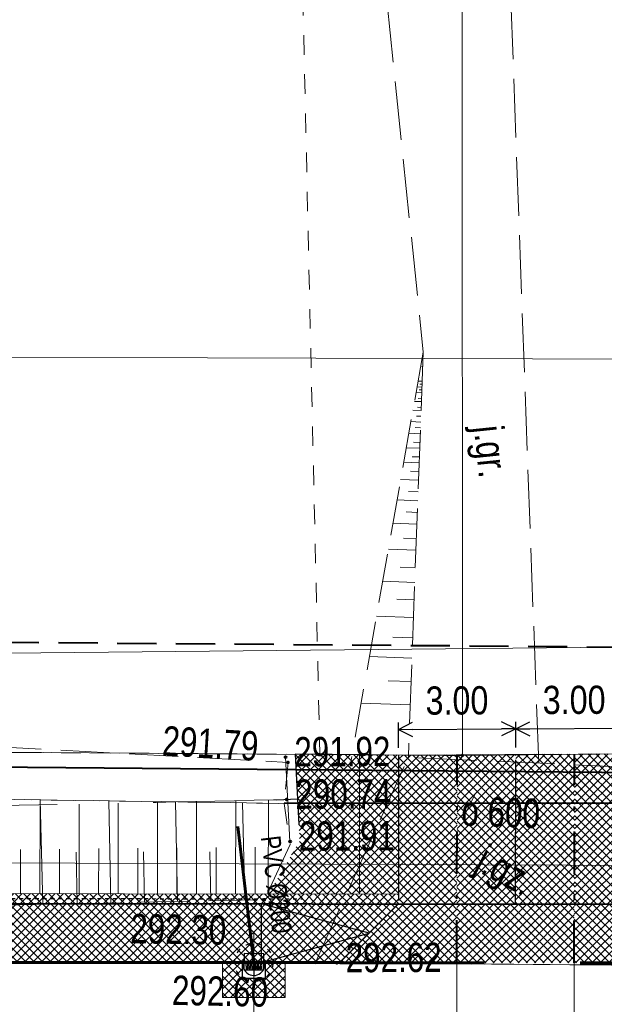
# Model space of a CAD drawing. Header units: metres. Extents: x 7437495 to 7437812, y 5556446 to 5556827.
# Tile 16 of 38: x 7437623 to 7437638, y 5556667 to 5556693. Entities that reach past the tile are written whole.
import ezdxf

# ---------------------------------------------------------------- set-up
doc = ezdxf.new("R2010")
doc.units = ezdxf.units.M
doc.header["$MEASUREMENT"] = 0
for name, pattern in [('0.5_0.5', [1.5, 0.5, -0.5, 0.5]), ('ACAD_ISO03W100', [30, 12, -18]), ('BUBZ01-500', [1.75, 1.25, -0.5]), ('DGN Style 2', [6.14715, 3.68829, -2.45886]), ('DGN Style 3', [8.60601, 6.14715, -2.45886]), ('DGN Style 4', [2.170859, 1.084752, -0.542376, 0.001356, -0.542376]), ('EGBU01-500', [1, 0.5, -0.5]), ('KTCR02-500', [1.5, 1, -0.5]), ('KTJZ01-500', [2, 1.5, -0.5])]:
    doc.linetypes.add(name, pattern=pattern)
doc.layers.get('0').update_dxf_attribs({"color": 250, "lineweight": 5})
for name, color, linetype, lineweight in [('!!_robocza', 2, 'Continuous', 30), ('203-Punkt załamania granicy działki nie stabilizowany', 7, 'Continuous', 5), ('BUBZ01', 250, 'Continuous', 5), ('BUBZ01_1', 250, 'Continuous', 5), ('BUIB02_01', 250, 'Continuous', 5), ('BUIB05_01', 250, 'Continuous', 5), ('D_balustrada', 7, '0.5_0.5', 30), ('D_kilometraz', 7, 'Continuous', 13), ('D_krawedz swobodna jezdni', 7, 'DGN Style 2', 30), ('D_kraweznik', 7, 'Continuous', 70), ('D_kraweznik obnizony', 7, 'DGN Style 2', 70), ('D_obrzeze', 7, 'Continuous', 40), ('D_odwodnienie liniowe_wpust', 36, 'Continuous', 25), ('D_opisy', 7, 'Continuous', 13), ('D_osie', 1, 'DGN Style 4', 40), ('D_plantowanie', 102, 'DGN Style 2', 30), ('D_pobocze', 7, 'Continuous', 13), ('D_rampa', 7, 'DGN Style 2', 30), ('D_skarpa', 7, 'DGN Style 3', 20), ('D_skarpa-symbol', 7, 'Continuous', 20), ('D_wymiary', 7, 'Continuous', 13), ('D_zakres', 7, 'DGN Style 2', 13), ('DS_chodniki', 4, 'Continuous', 0), ('DS_nawierzchnia bitumiczna odtworzenie', 252, 'Continuous', 0), ('DS_pobocze', 1, 'Continuous', 0), ('DS_zjazdy kostka', 30, 'Continuous', 0), ('DS_zjazdy kruszywo', 2, 'Continuous', 0), ('EGBD03', 250, 'Continuous', 5), ('EGBP04_03', 250, 'Continuous', 5), ('EGBU01', 250, 'Continuous', 5), ('IS-Kratka', 40, 'Continuous', 30), ('IS-Studzienki', 80, 'Continuous', 30), ('KTJZ01', 250, 'Continuous', 5), ('MPZP', 250, 'Continuous', 5), ('punkt wysokościowy sztuczny', 7, 'Continuous', 5), ('RTPW01', 250, 'Continuous', 5), ('RTPW02', 250, 'Continuous', 5), ('rzedne dla projektanta', 250, 'Continuous', 5), ('SUPE_01', 250, 'Continuous', 5), ('SUPG_01', 250, 'Continuous', 5), ('SUPT_01', 250, 'Continuous', 5), ('Warstwa 14', 250, 'Continuous', 5), ('Warstwa1Kanalizacja deszczowa', 30, 'Continuous', 60)]:
    doc.layers.add(name, color=color, linetype=linetype, lineweight=lineweight)
doc.layers.add('DS_niwelowanie', color=7, linetype='Continuous', lineweight=0, true_color=0x009c00)
doc.styles.add('ROMANS', font='arial.ttf', dxfattribs={"width": 0.8})
doc.styles.get("Standard").update_dxf_attribs({"font": 'txt.shx', "width": 0.75})
doc.styles.add('Style-Arial Narrow', font='ARIALN.TTF')
doc.dimstyles.new('1-500', dxfattribs={"dimscale": 10, "dimtxt": 0.2, "dimasz": 0.07, "dimexe": 0, "dimexo": 0, "dimgap": 0.05, "dimtad": 1, "dimdec": 1, "dimzin": 0, "dimtxsty": 'ROMANS', "dimblk": 'ARCHTICK', "dimcen": 0.1, "dimclrt": 256, "dimadec": 0, "dimazin": 0, "dimtfac": 0.666667, "dimtdec": 1, "dimtofl": 0, "dimtmove": 1, "dimatfit": 2, "dimfxl": 0, "dimtolj": 1, "dimtzin": 0, "dimarcsym": 0})

# ---------------------------------------------------------------- blocks, each defined once
blk = doc.blocks.new('203')
at = {"layer": '203-Punkt załamania granicy działki nie stabilizowany', "linetype": 'Continuous', "lineweight": 13}
h = blk.add_hatch(color=96, dxfattribs=at)
edge = h.paths.add_edge_path()
edge.add_arc((0, 0), 0.45, 0, 360)
blk = doc.blocks.new('PW02')
at = {"layer": 'punkt wysokościowy sztuczny', "linetype": 'Continuous', "lineweight": 13}
h = blk.add_hatch(color=0, dxfattribs=at)
edge = h.paths.add_edge_path()
edge.add_arc((0, 0), 0.45, 0, 360)
blk = doc.blocks.new('TerminatorOpen')
at = {"color": 0, "linetype": 'ByBlock', "lineweight": -2}
for q in [(-1, 0.5), (-1, 0), (-1, -0.5)]:
    blk.add_line((0, 0), q, dxfattribs=at)
blk = doc.blocks.new('*D65')
at = {"layer": 'D_wymiary', "color": 0, "lineweight": -2, "transparency": 16777216}
for p, q in [((7437632.447, 5556673.949), (7437632.444, 5556674.604)), ((7437635.442, 5556673.964), (7437635.439, 5556674.619)), ((7437632.805, 5556674.425), (7437635.08, 5556674.437))]:
    blk.add_line(p, q, dxfattribs=at)
at = {"layer": 'Defpoints', "color": 0, "transparency": 16777216}
for p in [(7437635.44, 5556674.439), (7437632.448, 5556673.769), (7437635.443, 5556673.784)]:
    blk.add_point(p, dxfattribs=at)
at = {"layer": 'D_wymiary', "color": 0, "lineweight": -2, "transparency": 16777216, "xscale": 0.36, "yscale": 0.36, "zscale": 0.36}
for p, rotation in [((7437632.445, 5556674.424), 180.2906620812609), ((7437635.44, 5556674.439), 0.2906620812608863)]:
    blk.add_blockref('TerminatorOpen', p, dxfattribs=dict(at, rotation=rotation))
at = {"layer": 'D_wymiary', "transparency": 16777216, "insert": (7437633.939, 5556675.159), "char_height": 0.72, "attachment_point": 5, "rotation": 0.2907, "style": 'Style-Arial Narrow'}
blk.add_mtext('3.00', dxfattribs=at)
blk = doc.blocks.new('*D66')
at = {"layer": 'D_wymiary', "color": 0, "lineweight": -2, "transparency": 16777216}
for p, q in [((7437635.442, 5556673.964), (7437635.439, 5556674.619)), ((7437638.437, 5556673.983), (7437638.434, 5556674.634)), ((7437635.8, 5556674.441), (7437638.074, 5556674.452))]:
    blk.add_line(p, q, dxfattribs=at)
at = {"layer": 'Defpoints', "color": 0, "transparency": 16777216}
for p in [(7437638.434, 5556674.454), (7437635.443, 5556673.784), (7437638.438, 5556673.803)]:
    blk.add_point(p, dxfattribs=at)
at = {"layer": 'D_wymiary', "color": 0, "lineweight": -2, "transparency": 16777216, "xscale": 0.36, "yscale": 0.36, "zscale": 0.36}
for p, rotation in [((7437635.44, 5556674.439), 180.2906620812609), ((7437638.434, 5556674.454), 0.2906620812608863)]:
    blk.add_blockref('TerminatorOpen', p, dxfattribs=dict(at, rotation=rotation))
at = {"layer": 'D_wymiary', "transparency": 16777216, "insert": (7437636.933, 5556675.174), "char_height": 0.72, "attachment_point": 5, "rotation": 0.2907, "style": 'Style-Arial Narrow'}
blk.add_mtext('3.00', dxfattribs=at)

msp = doc.modelspace()

# ---------------------------------------------------------------- hatches: boundary and pattern name
at = {"layer": 'DS_chodniki', "lineweight": 0}
h = msp.add_hatch(dxfattribs=at)
h.set_pattern_fill('CROSSHATCH', color=256, angle=-28.4667, style=0, pattern_type=2)
h.set_pattern_definition([(45, (7437606.68072, 5556669.45019), (-0.106066, 0.106066), []), (315, (7437606.68072, 5556669.45019), (0.106066, 0.106066), [])])
h.paths.add_polyline_path([(7437597.409, 5556670.009, -0.023893), (7437564.161, 5556671.642), (7437562.412, 5556671.812, -0.394504), (7437556.543, 5556678.47), (7437556.585, 5556679.903), (7437555.086, 5556679.946), (7437555.044, 5556678.514, 0.394504), (7437562.267, 5556670.319), (7437564.016, 5556670.149, 0.021064), (7437593.449, 5556668.537), (7437593.449, 5556668.537), (7437593.748, 5556668.533, 0.002613), (7437597.407, 5556668.509), (7437630.942, 5556668.466), (7437632.444, 5556669.965)])
at = {"layer": 'DS_nawierzchnia bitumiczna odtworzenie', "lineweight": 0}
h = msp.add_hatch(dxfattribs=at)
h.set_pattern_fill('CROSSHATCH', color=256, angle=-28.4667, style=0, pattern_type=2)
h.set_pattern_definition([(45, (7437628.6396, 5556667.63687), (-0.106066, 0.106066), []), (315, (7437628.6396, 5556667.63687), (0.106066, 0.106066), [])])
h.paths.add_polyline_path([(7437629.548, 5556668.468), (7437629.048, 5556668.469), (7437629.048, 5556668.069), (7437628.448, 5556668.07), (7437628.448, 5556668.47), (7437627.948, 5556668.47), (7437627.947, 5556667.57), (7437629.547, 5556667.568)])
at = {"layer": 'DS_niwelowanie', "lineweight": 0}
h = msp.add_hatch(dxfattribs=at)
h.set_pattern_fill('CROSSHATCH', color=256, angle=-28.4667, style=0, pattern_type=2)
h.set_pattern_definition([(45, (7437630.7235, 5556671.80678), (-0.106066, 0.106066), []), (315, (7437630.7235, 5556671.80678), (0.106066, 0.106066), [])])
h.paths.add_polyline_path([(7437631.448, 5556673.776), (7437629.805, 5556673.787), (7437629.922, 5556671.573), (7437629.118, 5556670.219), (7437631.444, 5556670.216)])
at = {"layer": 'DS_pobocze', "lineweight": 0}
h = msp.add_hatch(dxfattribs=at)
h.set_pattern_fill('CROSSHATCH', color=256, angle=-28.4667, style=0, pattern_type=2)
h.set_pattern_definition([(45, (7437559.20415, 5556673.6376), (-0.10606602, 0.10606602), []), (315, (7437559.20415, 5556673.6376), (0.10606602, 0.10606602), [])])
h.paths.add_polyline_path([(7437597.409, 5556670.259, -0.023893), (7437564.185, 5556671.891), (7437562.436, 5556672.06, -0.394504), (7437556.793, 5556678.463), (7437556.835, 5556679.896), (7437556.585, 5556679.903), (7437556.543, 5556678.47, 0.394504), (7437562.412, 5556671.812), (7437564.161, 5556671.642, 0.023893), (7437597.409, 5556670.009), (7437632.444, 5556669.965), (7437632.444, 5556670.215)])
h = msp.add_hatch(dxfattribs=at)
h.set_pattern_fill('CROSSHATCH', color=256, angle=-28.4667, style=0, pattern_type=2)
h.set_pattern_definition([(45, (7437631.72363, 5556671.17407), (-0.106066, 0.106066), []), (315, (7437631.72363, 5556671.17407), (0.106066, 0.106066), [])])
h.paths.add_polyline_path([(7437631.698, 5556673.774), (7437631.448, 5556673.776), (7437631.444, 5556670.216), (7437632.444, 5556670.215), (7437632.448, 5556673.769)])
at = {"layer": 'DS_zjazdy kostka', "lineweight": 0}
h = msp.add_hatch(dxfattribs=at)
h.set_pattern_fill('CROSSHATCH', color=256, angle=-28.4667, style=0, pattern_type=2)
h.set_pattern_definition([(45, (7437632.97887, 5556668.87431), (-0.106066, 0.106066), []), (315, (7437632.97887, 5556668.87431), (0.106066, 0.106066), [])])
h.paths.add_polyline_path([(7437632.444, 5556669.965), (7437630.942, 5556668.466), (7437633.936, 5556668.463), (7437633.938, 5556669.963)])
h = msp.add_hatch(dxfattribs=at)
h.set_pattern_fill('CROSSHATCH', color=256, angle=-28.4667, style=0, pattern_type=2)
h.set_pattern_definition([(45, (7437636.25552, 5556668.79276), (-0.106066, 0.106066), []), (315, (7437636.25552, 5556668.79276), (0.106066, 0.106066), [])])
h.paths.add_polyline_path([(7437633.936, 5556668.463), (7437636.936, 5556668.459), (7437636.938, 5556669.959), (7437633.938, 5556669.963)])
h = msp.add_hatch(dxfattribs=at)
h.set_pattern_fill('CROSSHATCH', color=256, angle=-28.4667, style=0, pattern_type=2)
h.set_pattern_definition([(45, (7437637.9346, 5556668.58073), (-0.106066, 0.106066), []), (315, (7437637.9346, 5556668.58073), (0.106066, 0.106066), [])])
h.paths.add_polyline_path([(7437636.936, 5556668.459), (7437639.931, 5556668.455), (7437638.433, 5556669.957), (7437636.938, 5556669.959)])
at = {"layer": 'DS_zjazdy kruszywo', "lineweight": 0}
h = msp.add_hatch(dxfattribs=at)
h.set_pattern_fill('CROSSHATCH', color=256, angle=-28.4667, style=0, pattern_type=2)
h.set_pattern_definition([(45, (7437633.10356, 5556671.56213), (-0.106066, 0.106066), []), (315, (7437633.10356, 5556671.56213), (0.106066, 0.106066), [])])
h.paths.add_polyline_path([(7437633.943, 5556673.775), (7437632.698, 5556673.767), (7437632.448, 5556673.769), (7437632.444, 5556670.215), (7437632.444, 5556669.965), (7437633.938, 5556669.963)])
h = msp.add_hatch(dxfattribs=at)
h.set_pattern_fill('CROSSHATCH', color=256, angle=-28.4667, style=0, pattern_type=2)
h.set_pattern_definition([(45, (7437634.66853, 5556671.56213), (-0.106066, 0.106066), []), (315, (7437634.66853, 5556671.56213), (0.106066, 0.106066), [])])
h.paths.add_polyline_path([(7437633.938, 5556669.963), (7437635.438, 5556669.961), (7437635.443, 5556673.784), (7437633.943, 5556673.775)])
h = msp.add_hatch(dxfattribs=at)
h.set_pattern_fill('CROSSHATCH', color=256, angle=-28.4667, style=0, pattern_type=2)
h.set_pattern_definition([(45, (7437636.36391, 5556671.62737), (-0.106066, 0.106066), []), (315, (7437636.36391, 5556671.62737), (0.106066, 0.106066), [])])
h.paths.add_polyline_path([(7437636.943, 5556673.793), (7437635.443, 5556673.784), (7437635.438, 5556669.961), (7437636.938, 5556669.959)])
h = msp.add_hatch(dxfattribs=at)
h.set_pattern_fill('CROSSHATCH', color=256, angle=-28.4667, style=0, pattern_type=2)
h.set_pattern_definition([(45, (7437637.53764, 5556671.62737), (-0.106066, 0.106066), []), (315, (7437637.53764, 5556671.62737), (0.106066, 0.106066), [])])
h.paths.add_polyline_path([(7437638.188, 5556673.801), (7437636.943, 5556673.793), (7437636.938, 5556669.959), (7437638.433, 5556669.957), (7437638.433, 5556670.207), (7437638.438, 5556673.803)])

# ---------------------------------------------------------------- linework, layer by layer
at = {"layer": '!!_robocza'}
msp.add_line((7437629.337, 5556672.625), (7437629.865, 5556672.648), dxfattribs=at)
at = {"layer": 'BUBZ01', "color": 7, "linetype": 'BUBZ01-500', "lineweight": 13}
msp.add_line((7437633.077, 5556684.068), (7437631.214, 5556673.53), dxfattribs=at)
at = {"layer": 'BUBZ01', "color": 7, "linetype": 'BUBZ01-500', "lineweight": 13, "flags": 128}
msp.add_lwpolyline([(7437562.759, 5556677.612), (7437583.479, 5556674.892), (7437615.486, 5556674.339), (7437629.622, 5556673.579), (7437629.52, 5556672.531), (7437613.992, 5556672.76), (7437594.749, 5556673.081), (7437583.307, 5556673.881), (7437569.211, 5556674.381), (7437562.42, 5556675.593)], dxfattribs=at)
msp.add_lwpolyline([(7437557.294, 5556676.508), (7437569.211, 5556674.381), (7437583.307, 5556673.881), (7437594.749, 5556673.081), (7437613.992, 5556672.76), (7437629.52, 5556672.531), (7437629.678, 5556671.478), (7437629.018, 5556670.073), (7437611.407, 5556669.691), (7437586.497, 5556669.842), (7437561.736, 5556671.483), (7437556.919, 5556675.335), (7437557.294, 5556676.508)], close=True, dxfattribs=at)
at = {"layer": 'BUBZ01', "color": 7, "linetype": 'Continuous', "lineweight": 13, "flags": 128}
for points in [[(7437623.354, 5556669.948), (7437623.29, 5556672.621)], [(7437625.096, 5556669.993), (7437625.039, 5556672.594)], [(7437626.797, 5556670.026), (7437626.743, 5556672.569)], [(7437628.521, 5556670.058), (7437628.461, 5556672.548)], [(7437624.232, 5556669.972), (7437624.204, 5556671.284)], [(7437625.955, 5556670.004), (7437625.927, 5556671.294)], [(7437627.648, 5556670.042), (7437627.622, 5556671.296)]]:
    msp.add_lwpolyline(points, dxfattribs=at)
at = {"layer": 'BUBZ01_1', "color": 7, "linetype": 'Continuous', "lineweight": 13}
for p, q in [((7437633.038, 5556683.696), (7437633.064, 5556683.695)), ((7437632.946, 5556683.326), (7437633.05, 5556683.323)), ((7437632.894, 5556683.03), (7437633.039, 5556683.024)), ((7437632.92, 5556683.178), (7437633.044, 5556683.173)), ((7437632.974, 5556683.101), (7437633.042, 5556683.099)), ((7437632.99, 5556683.25), (7437633.047, 5556683.248)), ((7437632.854, 5556682.807), (7437633.031, 5556682.801)), ((7437632.951, 5556682.878), (7437633.033, 5556682.875)), ((7437632.815, 5556682.585), (7437633.023, 5556682.577)), ((7437632.927, 5556682.655), (7437633.025, 5556682.652)), ((7437632.763, 5556682.288), (7437633.012, 5556682.279)), ((7437632.903, 5556682.432), (7437633.017, 5556682.428)), ((7437632.871, 5556682.135), (7437633.006, 5556682.13)), ((7437632.71, 5556681.992), (7437633.001, 5556681.981)), ((7437632.832, 5556681.764), (7437632.992, 5556681.758)), ((7437632.645, 5556681.621), (7437632.987, 5556681.609)), ((7437632.579, 5556681.25), (7437632.973, 5556681.236)), ((7437632.792, 5556681.392), (7437632.979, 5556681.385)), ((7437632.752, 5556681.02), (7437632.965, 5556681.012)), ((7437632.5, 5556680.806), (7437632.957, 5556680.789)), ((7437632.697, 5556680.5), (7437632.946, 5556680.491)), ((7437632.409, 5556680.287), (7437632.938, 5556680.267)), ((7437632.641, 5556679.98), (7437632.927, 5556679.969)), ((7437632.304, 5556679.693), (7437632.916, 5556679.671)), ((7437632.57, 5556679.311), (7437632.902, 5556679.298)), ((7437632.186, 5556679.026), (7437632.891, 5556679)), ((7437632.491, 5556678.567), (7437632.874, 5556678.553)), ((7437632.042, 5556678.211), (7437632.861, 5556678.181)), ((7437632.404, 5556677.75), (7437632.844, 5556677.733)), ((7437631.884, 5556677.321), (7437632.828, 5556677.286)), ((7437632.301, 5556676.783), (7437632.809, 5556676.765)), ((7437631.701, 5556676.283), (7437632.789, 5556676.243)), ((7437632.182, 5556675.668), (7437632.768, 5556675.647)), ((7437631.491, 5556675.097), (7437632.746, 5556675.051))]:
    msp.add_line(p, q, dxfattribs=at)
at = {"layer": 'BUIB02_01', "color": 7, "linetype": 'Continuous', "lineweight": 13}
msp.add_line((7437629.672, 5556671.56), (7437629.559, 5556673.71), dxfattribs=at)
at = {"layer": 'BUIB02_01', "color": 212, "linetype": 'Continuous', "lineweight": 40, "flags": 128}
msp.add_lwpolyline([(7437506.272, 5556693.648), (7437524.305, 5556686.862), (7437540.614, 5556681.619), (7437547.906, 5556679.175), (7437565.328, 5556676.891), (7437579.243, 5556675.7), (7437619.044, 5556673.496), (7437677.716, 5556672.985), (7437676.927, 5556706.235)], dxfattribs=at)
at = {"layer": 'BUIB05_01', "color": 7, "linetype": 'Continuous', "lineweight": 40}
msp.add_line((7437639.468, 5556672.54), (7437629.52, 5556672.531), dxfattribs=at)
at = {"layer": 'D_balustrada', "ltscale": 0.1, "flags": 128}
msp.add_lwpolyline([(7437556.71, 5556679.899), (7437556.668, 5556678.467, 0.394504), (7437562.424, 5556671.936), (7437564.173, 5556671.766, 0.023893), (7437597.409, 5556670.134), (7437629.999, 5556670.093)], format="xyb", dxfattribs=at)
at = {"layer": 'D_kilometraz', "flags": 128}
msp.add_lwpolyline([(7437628.747, 5556667.469), (7437628.749, 5556669.219)], dxfattribs=at)
at = {"layer": 'D_krawedz swobodna jezdni'}
for p, q in [((7437632.448, 5556673.769), (7437632.444, 5556669.965)), ((7437632.698, 5556673.767), (7437638.188, 5556673.801)), ((7437635.438, 5556669.961), (7437635.443, 5556673.784)), ((7437630.942, 5556668.466), (7437632.444, 5556669.965))]:
    msp.add_line(p, q, dxfattribs=at)
at = {"layer": 'D_kraweznik'}
msp.add_line((7437597.407, 5556668.509), (7437630.942, 5556668.466), dxfattribs=at)
at = {"layer": 'D_kraweznik obnizony'}
msp.add_line((7437630.942, 5556668.466), (7437639.931, 5556668.455), dxfattribs=at)
at = {"layer": 'D_obrzeze'}
msp.add_line((7437597.409, 5556670.009), (7437646.436, 5556669.947), dxfattribs=at)
at = {"layer": 'D_odwodnienie liniowe_wpust', "flags": 128}
msp.add_lwpolyline([(7437628.448, 5556668.07), (7437629.048, 5556668.069), (7437629.048, 5556668.469), (7437628.448, 5556668.47), (7437628.448, 5556668.07)], close=True, dxfattribs=at)
at = {"layer": 'D_opisy', "color": 1}
msp.add_line((7437628.748, 5556668.469), (7437628.728, 5556652.569), dxfattribs=at)
at = {"layer": 'D_opisy'}
for p, q in [((7437633.936, 5556668.463), (7437633.914, 5556651.167)), ((7437636.936, 5556668.459), (7437636.914, 5556651.163))]:
    msp.add_line(p, q, dxfattribs=at)
at = {"layer": 'D_osie'}
for p, q in [((7437633.936, 5556668.463), (7437633.943, 5556673.786)), ((7437636.936, 5556668.459), (7437636.943, 5556673.793))]:
    msp.add_line(p, q, dxfattribs=at)
at = {"layer": 'D_plantowanie', "flags": 128}
msp.add_lwpolyline([(7437631.698, 5556673.774), (7437629.805, 5556673.787), (7437629.922, 5556671.573), (7437629.118, 5556670.219)], dxfattribs=at)
at = {"layer": 'D_pobocze', "flags": 128}
msp.add_lwpolyline([(7437556.793, 5556678.463, 0.394504), (7437562.436, 5556672.06), (7437564.185, 5556671.891, 0.023893), (7437597.409, 5556670.259), (7437632.444, 5556670.215)], format="xyb", dxfattribs=at)
msp.add_lwpolyline([(7437632.698, 5556673.767), (7437631.448, 5556673.776), (7437631.444, 5556670.216)], dxfattribs=at)
at = {"layer": 'D_rampa'}
for p, q in [((7437628.942, 5556668.469), (7437628.944, 5556669.969)), ((7437631.693, 5556669.216), (7437628.944, 5556669.969)), ((7437628.942, 5556668.469), (7437631.693, 5556669.216))]:
    msp.add_line(p, q, dxfattribs=at)
at = {"layer": 'D_skarpa', "flags": 128}
msp.add_lwpolyline([(7437557.573, 5556676.502), (7437558.014, 5556676.422), (7437558.599, 5556676.315), (7437559.087, 5556676.226), (7437559.501, 5556676.151), (7437559.86, 5556676.085), (7437560.177, 5556676.028), (7437560.461, 5556675.976), (7437560.718, 5556675.929), (7437560.954, 5556675.886), (7437561.174, 5556675.846), (7437561.379, 5556675.808), (7437561.574, 5556675.773), (7437561.76, 5556675.739), (7437561.94, 5556675.706), (7437562.114, 5556675.674), (7437562.285, 5556675.643), (7437562.454, 5556675.613), (7437562.621, 5556675.582), (7437562.818, 5556675.546), (7437563.311, 5556675.456), (7437563.805, 5556675.366), (7437564.298, 5556675.276), (7437564.788, 5556675.187), (7437565.274, 5556675.098), (7437565.761, 5556675.01), (7437566.248, 5556674.921), (7437566.735, 5556674.832), (7437567.222, 5556674.743), (7437567.709, 5556674.655), (7437568.196, 5556674.566), (7437568.684, 5556674.477), (7437569.171, 5556674.388), (7437569.664, 5556674.363), (7437570.157, 5556674.343), (7437570.651, 5556674.323), (7437571.144, 5556674.304), (7437571.637, 5556674.284), (7437572.13, 5556674.264), (7437572.623, 5556674.244), (7437573.116, 5556674.225), (7437573.609, 5556674.205), (7437574.102, 5556674.185), (7437574.595, 5556674.166), (7437575.087, 5556674.146), (7437575.58, 5556674.126), (7437576.073, 5556674.106), (7437576.566, 5556674.087), (7437577.058, 5556674.067), (7437577.551, 5556674.047), (7437578.044, 5556674.028), (7437578.536, 5556674.008), (7437579.029, 5556673.988), (7437579.521, 5556673.968), (7437580.014, 5556673.949), (7437580.506, 5556673.929), (7437580.999, 5556673.909), (7437581.491, 5556673.89), (7437581.984, 5556673.87), (7437582.476, 5556673.85), (7437582.969, 5556673.831), (7437583.461, 5556673.801), (7437583.953, 5556673.77), (7437584.445, 5556673.738), (7437584.937, 5556673.707), (7437585.429, 5556673.676), (7437585.921, 5556673.644), (7437586.413, 5556673.613), (7437586.906, 5556673.581), (7437587.398, 5556673.55), (7437587.89, 5556673.519), (7437588.383, 5556673.487), (7437588.875, 5556673.456), (7437589.368, 5556673.424), (7437589.86, 5556673.393), (7437590.353, 5556673.361), (7437590.845, 5556673.33), (7437591.338, 5556673.299), (7437591.831, 5556673.267), (7437592.324, 5556673.236), (7437592.817, 5556673.204), (7437593.31, 5556673.173), (7437593.803, 5556673.141), (7437594.296, 5556673.11), (7437594.789, 5556673.08), (7437595.282, 5556673.074), (7437595.776, 5556673.067), (7437596.269, 5556673.06), (7437596.763, 5556673.053), (7437597.256, 5556673.046), (7437597.754, 5556673.04), (7437598.254, 5556673.033), (7437598.754, 5556673.026), (7437599.254, 5556673.019), (7437599.754, 5556673.012), (7437600.254, 5556673.005), (7437600.754, 5556672.998), (7437601.254, 5556672.991), (7437601.754, 5556672.984), (7437602.254, 5556672.978), (7437602.754, 5556672.971), (7437603.254, 5556672.964), (7437603.754, 5556672.957), (7437604.254, 5556672.95), (7437604.754, 5556672.943), (7437605.254, 5556672.936), (7437605.754, 5556672.929), (7437606.254, 5556672.922), (7437606.754, 5556672.915), (7437607.254, 5556672.908), (7437607.754, 5556672.897), (7437608.254, 5556672.886), (7437608.754, 5556672.875), (7437609.254, 5556672.864), (7437609.754, 5556672.853), (7437610.254, 5556672.842), (7437610.754, 5556672.831), (7437611.254, 5556672.82), (7437611.754, 5556672.809), (7437612.254, 5556672.798), (7437612.754, 5556672.787), (7437613.254, 5556672.776), (7437613.754, 5556672.765), (7437614.254, 5556672.742), (7437614.754, 5556672.708), (7437615.254, 5556672.675), (7437615.754, 5556672.641), (7437616.254, 5556672.607), (7437616.754, 5556672.573), (7437617.254, 5556672.54), (7437617.754, 5556672.506), (7437618.253, 5556672.472), (7437618.753, 5556672.438), (7437619.253, 5556672.408), (7437619.753, 5556672.419), (7437620.253, 5556672.43), (7437620.753, 5556672.441), (7437621.253, 5556672.451), (7437621.753, 5556672.462), (7437622.253, 5556672.473), (7437622.754, 5556672.484), (7437623.254, 5556672.494), (7437623.754, 5556672.505), (7437624.254, 5556672.516), (7437624.754, 5556672.527), (7437625.254, 5556672.538), (7437625.754, 5556672.548), (7437626.254, 5556672.559), (7437626.754, 5556672.57), (7437627.254, 5556672.581), (7437627.754, 5556672.592), (7437628.254, 5556672.602), (7437628.754, 5556672.613), (7437629.254, 5556672.624), (7437629.337, 5556672.625)], dxfattribs=at)
at = {"layer": 'D_skarpa-symbol', "flags": 128}
for points in [[(7437623.282, 5556670.226), (7437623.285, 5556672.495)], [(7437624.282, 5556670.225), (7437624.285, 5556672.517)], [(7437625.282, 5556670.224), (7437625.285, 5556672.538)], [(7437626.282, 5556670.222), (7437626.285, 5556672.56)], [(7437627.282, 5556670.221), (7437627.285, 5556672.582)], [(7437628.282, 5556670.22), (7437628.285, 5556672.603)], [(7437629.118, 5556670.219), (7437629.122, 5556672.621)], [(7437622.782, 5556670.227), (7437622.784, 5556671.356)], [(7437623.782, 5556670.226), (7437623.784, 5556671.366)], [(7437624.782, 5556670.224), (7437624.784, 5556671.376)], [(7437625.782, 5556670.223), (7437625.784, 5556671.386)], [(7437626.782, 5556670.222), (7437626.784, 5556671.396)], [(7437627.782, 5556670.221), (7437627.784, 5556671.406)], [(7437628.782, 5556670.219), (7437628.784, 5556671.417)]]:
    msp.add_lwpolyline(points, dxfattribs=at)
at = {"layer": 'D_zakres', "flags": 128}
msp.add_lwpolyline([(7437627.948, 5556668.47), (7437627.947, 5556667.57), (7437629.547, 5556667.568), (7437629.548, 5556668.468)], dxfattribs=at)
at = {"layer": 'EGBD03', "color": 96, "linetype": 'Continuous', "lineweight": 13}
msp.add_line((7437634.073, 5556706.848), (7437634.076, 5556673.757), dxfattribs=at)
at = {"layer": 'EGBD03', "color": 96, "linetype": 'Continuous', "lineweight": 13, "flags": 128}
for points in [[(7437654.532, 5556673.973), (7437634.076, 5556673.757)], [(7437613.824, 5556673.897), (7437634.076, 5556673.757)]]:
    msp.add_lwpolyline(points, dxfattribs=at)
at = {"layer": 'EGBU01', "color": 96, "linetype": 'EGBU01-500', "lineweight": 13, "flags": 128}
for points in [[(7437612.967, 5556704.567), (7437629.748, 5556704.379), (7437630.435, 5556673.783)], [(7437634.076, 5556673.757), (7437654.532, 5556673.973)], [(7437654.532, 5556673.973), (7437634.076, 5556673.757)], [(7437613.824, 5556673.897), (7437634.076, 5556673.757)], [(7437634.076, 5556673.757), (7437613.824, 5556673.897)]]:
    msp.add_lwpolyline(points, dxfattribs=at)
at = {"layer": 'IS-Kratka'}
for p, q in [((7437628.501, 5556668.698), (7437628.496, 5556668.283)), ((7437629.001, 5556668.691), (7437628.501, 5556668.698)), ((7437628.996, 5556668.276), (7437629.001, 5556668.691)), ((7437628.998, 5556668.466), (7437628.498, 5556668.473)), ((7437628.999, 5556668.496), (7437628.499, 5556668.503)), ((7437628.555, 5556668.375), (7437628.556, 5556668.44)), ((7437628.571, 5556668.455), (7437628.575, 5556668.455)), ((7437628.59, 5556668.44), (7437628.588, 5556668.31)), ((7437628.625, 5556668.374), (7437628.626, 5556668.439)), ((7437628.641, 5556668.454), (7437628.645, 5556668.454)), ((7437628.66, 5556668.439), (7437628.658, 5556668.309)), ((7437628.695, 5556668.373), (7437628.696, 5556668.438)), ((7437628.711, 5556668.453), (7437628.715, 5556668.453)), ((7437628.73, 5556668.438), (7437628.728, 5556668.308)), ((7437628.766, 5556668.437), (7437628.764, 5556668.307)), ((7437628.785, 5556668.452), (7437628.781, 5556668.452)), ((7437628.799, 5556668.372), (7437628.8, 5556668.437)), ((7437628.836, 5556668.436), (7437628.834, 5556668.306)), ((7437628.855, 5556668.451), (7437628.851, 5556668.451)), ((7437628.869, 5556668.371), (7437628.87, 5556668.436)), ((7437628.906, 5556668.435), (7437628.904, 5556668.305)), ((7437628.925, 5556668.45), (7437628.921, 5556668.45)), ((7437628.939, 5556668.37), (7437628.94, 5556668.435)), ((7437628.496, 5556668.283), (7437628.996, 5556668.276)), ((7437628.555, 5556668.375), (7437628.554, 5556668.31)), ((7437628.573, 5556668.295), (7437628.569, 5556668.295)), ((7437628.625, 5556668.374), (7437628.624, 5556668.309)), ((7437628.643, 5556668.294), (7437628.639, 5556668.294)), ((7437628.695, 5556668.373), (7437628.694, 5556668.308)), ((7437628.713, 5556668.293), (7437628.709, 5556668.293)), ((7437628.746, 5556668.28), (7437628.744, 5556668.135)), ((7437628.779, 5556668.292), (7437628.783, 5556668.292)), ((7437628.799, 5556668.372), (7437628.798, 5556668.307)), ((7437628.849, 5556668.291), (7437628.853, 5556668.291)), ((7437628.869, 5556668.371), (7437628.868, 5556668.306)), ((7437628.919, 5556668.29), (7437628.923, 5556668.29)), ((7437628.939, 5556668.37), (7437628.938, 5556668.305))]:
    msp.add_line(p, q, dxfattribs=at)
for centre, radius, start, end in [((7437628.748, 5556668.415), 0.28, 152.8808, 25.562), ((7437628.571, 5556668.44), 0.015, 89.269, 179.269), ((7437628.575, 5556668.44), 0.015, 359.269, 89.269), ((7437628.641, 5556668.439), 0.015, 89.269, 179.269), ((7437628.645, 5556668.439), 0.015, 359.269, 89.269), ((7437628.711, 5556668.438), 0.015, 89.269, 179.269), ((7437628.715, 5556668.438), 0.015, 359.269, 89.269), ((7437628.781, 5556668.437), 0.015, 89.2214, 179.2214), ((7437628.785, 5556668.437), 0.015, 359.2214, 89.2214), ((7437628.851, 5556668.436), 0.015, 89.2214, 179.2214), ((7437628.855, 5556668.436), 0.015, 359.2214, 89.2214), ((7437628.921, 5556668.435), 0.015, 89.2214, 179.2214), ((7437628.925, 5556668.435), 0.015, 359.2214, 89.2214), ((7437628.569, 5556668.31), 0.015, 179.269, 269.269), ((7437628.573, 5556668.31), 0.015, 269.269, 359.269), ((7437628.639, 5556668.309), 0.015, 179.269, 269.269), ((7437628.643, 5556668.309), 0.015, 269.269, 359.269), ((7437628.709, 5556668.308), 0.015, 179.269, 269.269), ((7437628.713, 5556668.308), 0.015, 269.269, 359.269), ((7437628.779, 5556668.307), 0.015, 179.2214, 269.2214), ((7437628.783, 5556668.307), 0.015, 269.2214, 359.2214), ((7437628.849, 5556668.306), 0.015, 179.2214, 269.2214), ((7437628.853, 5556668.306), 0.015, 269.2214, 359.2214), ((7437628.919, 5556668.305), 0.015, 179.2214, 269.2214), ((7437628.923, 5556668.305), 0.015, 269.2214, 359.2214)]:
    msp.add_arc(centre, radius, start, end, dxfattribs=at)
at = {"layer": 'IS-Studzienki', "linetype": 'ACAD_ISO03W100', "lineweight": 25, "ltscale": 0.01}
msp.add_circle((7437628.748, 5556668.469), 0.49, dxfattribs=at)
at = {"layer": 'KTJZ01', "color": 7, "linetype": 'KTJZ01-500', "lineweight": 13}
for p, q in [((7437630.711, 5556706.896), (7437633.077, 5556684.068)), ((7437633.077, 5556684.068), (7437632.696, 5556673.709))]:
    msp.add_line(p, q, dxfattribs=at)
at = {"layer": 'KTJZ01', "color": 7, "linetype": 'KTJZ01-500', "lineweight": 13, "flags": 128}
for points in [[(7437636.027, 5556673.56), (7437635.148, 5556697.678), (7437634.866, 5556706.836)], [(7437513.723, 5556673.355), (7437526.269, 5556669.703), (7437536.272, 5556667.34), (7437541.191, 5556666.174), (7437555.601, 5556663.946), (7437574.688, 5556662.14), (7437592.829, 5556661.757), (7437607.902, 5556661.297), (7437618.053, 5556661.514), (7437634.62, 5556661.166), (7437643.744, 5556661.042), (7437662.678, 5556660.695), (7437676.713, 5556659.956), (7437680.07, 5556659.854), (7437689.107, 5556659.276), (7437706.866, 5556658.566), (7437718.583, 5556658.503), (7437742.597, 5556658.61), (7437777.726, 5556658.866), (7437800.276, 5556659.834), (7437800.259, 5556670.435), (7437784.777, 5556672.203), (7437780.309, 5556673.712), (7437778.074, 5556675.404), (7437776.698, 5556677.48), (7437776.083, 5556679.857), (7437775.634, 5556681.841), (7437775.283, 5556700.892), (7437764.802, 5556697.486), (7437766.655, 5556696.561), (7437768.321, 5556694.998), (7437769.494, 5556692.86), (7437769.762, 5556690.69), (7437770.016, 5556679.871), (7437770.034, 5556675.709), (7437769.454, 5556673.191), (7437768.438, 5556671.149), (7437767.087, 5556669.959), (7437764.67, 5556669.108), (7437754.892, 5556669.097), (7437752.966, 5556669.447), (7437751.386, 5556669.974), (7437749.715, 5556671.13), (7437748.385, 5556673.103), (7437747.671, 5556675.06), (7437747.375, 5556677.871), (7437741.367, 5556677.784), (7437740.566, 5556674.522), (7437739.928, 5556673.377), (7437739.11, 5556672.445), (7437738.094, 5556671.642), (7437736.73, 5556670.857), (7437735.192, 5556670.212), (7437733.349, 5556669.562), (7437731.308, 5556669.155), (7437730.28, 5556669.172), (7437716.357, 5556669.106), (7437704.086, 5556669.173), (7437692.094, 5556669.191), (7437679.606, 5556669.216), (7437668.639, 5556669.088), (7437659.12, 5556668.63), (7437651.567, 5556668.505), (7437639.106, 5556668.391), (7437630.871, 5556668.454), (7437618.261, 5556668.443), (7437607.706, 5556668.467), (7437605.949, 5556668.499), (7437593.243, 5556668.562), (7437588.537, 5556668.611), (7437579.98, 5556668.962), (7437573.919, 5556669.28), (7437568.122, 5556669.75), (7437557.694, 5556670.763), (7437556.14, 5556672.891), (7437555.289, 5556675.013), (7437555.022, 5556677.774), (7437555.086, 5556679.946), (7437549.768, 5556680.691), (7437548.771, 5556677.469), (7437547.863, 5556676.025), (7437545.277, 5556673.878), (7437543.715, 5556673.473), (7437541.983, 5556673.321), (7437537.697, 5556674.291), (7437528.632, 5556676.578), (7437522.707, 5556678.05)]]:
    msp.add_lwpolyline(points, dxfattribs=at)
msp.add_lwpolyline([(7437630.321, 5556668.468), (7437632.696, 5556673.709), (7437638.027, 5556673.47), (7437639.106, 5556668.391), (7437630.321, 5556668.468)], close=True, dxfattribs=at)
at = {"layer": 'MPZP', "color": 212, "linetype": 'KTCR02-500', "lineweight": 40, "flags": 128}
msp.add_lwpolyline([(7437800.251, 5556675.096), (7437774.125, 5556675.384), (7437713.181, 5556675.943), (7437614.811, 5556676.701), (7437565.954, 5556679.873), (7437562.943, 5556683.239), (7437563.096, 5556707.876)], dxfattribs=at)
at = {"layer": 'rzedne dla projektanta', "color": 7, "linetype": 'Continuous', "lineweight": 40}
for centre in [(7437629.56, 5556673.715), (7437629.586, 5556672.631), (7437629.676, 5556671.559), (7437630.871, 5556668.454)]:
    msp.add_circle(centre, 0.0225, dxfattribs=at)
at = {"layer": 'SUPE_01', "color": 1, "linetype": 'Continuous', "lineweight": 13, "flags": 128}
msp.add_lwpolyline([(7437642.543, 5556670.943), (7437640.927, 5556670.939), (7437611.621, 5556671.054), (7437586.686, 5556671.281), (7437561.98, 5556673.151), (7437556.422, 5556679.586), (7437547.867, 5556681.338), (7437548.059, 5556682.175)], dxfattribs=at)
at = {"layer": 'SUPG_01', "color": 52, "linetype": 'Continuous', "lineweight": 13, "flags": 128}
msp.add_lwpolyline([(7437544.712, 5556692.556), (7437548.758, 5556690.812), (7437561.886, 5556689.02), (7437581.919, 5556686.931), (7437616.488, 5556683.951), (7437649.706, 5556683.851), (7437675.819, 5556683.766)], dxfattribs=at)
at = {"layer": 'SUPT_01', "color": 30, "linetype": 'Continuous', "lineweight": 13, "flags": 128}
msp.add_lwpolyline([(7437672.13, 5556676.84), (7437648.287, 5556676.63), (7437619.856, 5556676.349), (7437614.361, 5556676.285), (7437581.263, 5556678.022), (7437566.981, 5556678.847), (7437527.253, 5556689.436), (7437521.197, 5556691.08)], dxfattribs=at)
at = {"layer": 'Warstwa 14', "color": 7, "linetype": 'Continuous', "lineweight": 13}
msp.add_line((7437634.076, 5556672.12), (7437634.412, 5556672.792), dxfattribs=at)
at = {"layer": 'Warstwa1Kanalizacja deszczowa'}
msp.add_line((7437628.748, 5556668.469), (7437628.342, 5556671.945), dxfattribs=at)

# ---------------------------------------------------------------- block references
at = {"layer": 'EGBP04_03', "color": 96, "linetype": 'Continuous', "lineweight": 13, "xscale": 0.1, "yscale": 0.1, "zscale": 0.1, "rotation": 331.5332548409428}
msp.add_blockref('203', (7437634.076, 5556673.757), dxfattribs=at)
at = {"layer": 'RTPW02', "color": 7, "linetype": 'Continuous', "lineweight": 13, "xscale": 0.1, "yscale": 0.1, "zscale": 0.1, "rotation": 331.5332548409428}
for p in [(7437629.622, 5556673.579), (7437629.018, 5556670.073), (7437630.321, 5556668.468)]:
    msp.add_blockref('PW02', p, dxfattribs=at)

# ---------------------------------------------------------------- texts
at = {"layer": 'D_opisy', "color": 1, "insert": (7437629.423, 5556671.732), "char_height": 0.9, "attachment_point": 1, "rotation": 276.9258}
msp.add_mtext('\\pt11;{\\fArial|b0|i0|c0|p39;\\H0.5556x;\\C3;P\\fArial|b0|i0|c238|p39;VC %%c200}', dxfattribs=at)
at = {"layer": 'KTJZ01', "color": 7, "linetype": 'Continuous', "lineweight": 13, "char_height": 0.75, "attachment_point": 7, "line_spacing_factor": 0.6}
for s, insert, rotation in [('\\FWORKING;\\H1x;\\W0.8;j.gr.', (7437634.143, 5556682.129), 275.917), ('\\FWORKING_1250;\\H1x;\\W0.8;j.gz.', (7437634.246, 5556670.651), 331.5333)]:
    msp.add_mtext(s, dxfattribs=dict(at, insert=insert, rotation=rotation))
at = {"layer": 'RTPW01', "color": 7, "linetype": 'Continuous', "lineweight": 13, "char_height": 0.75, "attachment_point": 7, "line_spacing_factor": 0.6}
for s, insert, rotation in [('\\FWORKING_1250;\\H1x;\\W0.8;291.79', (7437626.391, 5556673.754), 356.5133), ('\\FWORKING_1250;\\H1x;\\W0.8;292.30', (7437625.584, 5556668.952), 358.9343), ('\\FWORKING_1250;\\H1x;\\W0.8;292.60', (7437626.65, 5556667.373), 358.8373)]:
    msp.add_mtext(s, dxfattribs=dict(at, insert=insert, rotation=rotation))
at = {"layer": 'rzedne dla projektanta', "color": 7, "linetype": 'Continuous', "lineweight": 0, "char_height": 0.75, "attachment_point": 7, "rotation": 0.2312, "line_spacing_factor": 0.6}
for s, insert in [('\\FWORKING_1250;\\H1x;\\W0.8; 291.92', (7437629.561, 5556673.465)), ('\\FWORKING_1250;\\H1x;\\W0.8; 290.74', (7437629.587, 5556672.381)), ('\\FWORKING_1250;\\H1x;\\W0.8; 291.91', (7437629.677, 5556671.309)), ('\\FWORKING_1250;\\H1x;\\W0.8; 292.62', (7437630.872, 5556668.204))]:
    msp.add_mtext(s, dxfattribs=dict(at, insert=insert))
at = {"layer": 'Warstwa 14', "color": 7, "linetype": 'Continuous', "lineweight": 13, "insert": (7437634.039, 5556671.958), "char_height": 0.75, "attachment_point": 7, "rotation": 357.9174, "line_spacing_factor": 0.6}
msp.add_mtext('\\FWORKING_1250;\\H1x;\\W0.8;o 600', dxfattribs=at)

# ---------------------------------------------------------------- dimensions: what is measured, and where the dimension line sits
at = {"layer": 'D_wymiary'}
for base, p1, p2, picture, middle in [((7437635.44, 5556674.439), (7437632.448, 5556673.769), (7437635.443, 5556673.784), '*D65', (7437633.939, 5556675.159)), ((7437638.434, 5556674.454), (7437635.443, 5556673.784), (7437638.438, 5556673.803), '*D66', (7437636.933, 5556675.174))]:
    dim = msp.add_linear_dim(base=base, p1=p1, p2=p2, angle=0.2907, text='3.00', dimstyle='1-500', override={"dimscale": 1, "dimtxt": 0.72, "dimasz": 0.36, "dimexe": 0.18, "dimexo": 0.18, "dimgap": 0.36, "dimdec": 2, "dimzin": 3, "dimtxsty": 'Style-Arial Narrow', "dimblk": 'TerminatorOpen', "dimcen": 0.36, "dimtdec": 2, "dimtofl": 1, "dimtmove": 0, "dimatfit": 1, "dimfrac": 2, "dimtolj": 0, "dimtzin": 3}, dxfattribs=at)
    dim.commit()
    dim.dimension.update_dxf_attribs({"geometry": picture, "text_midpoint": middle})

doc.saveas('drawing.dxf')
